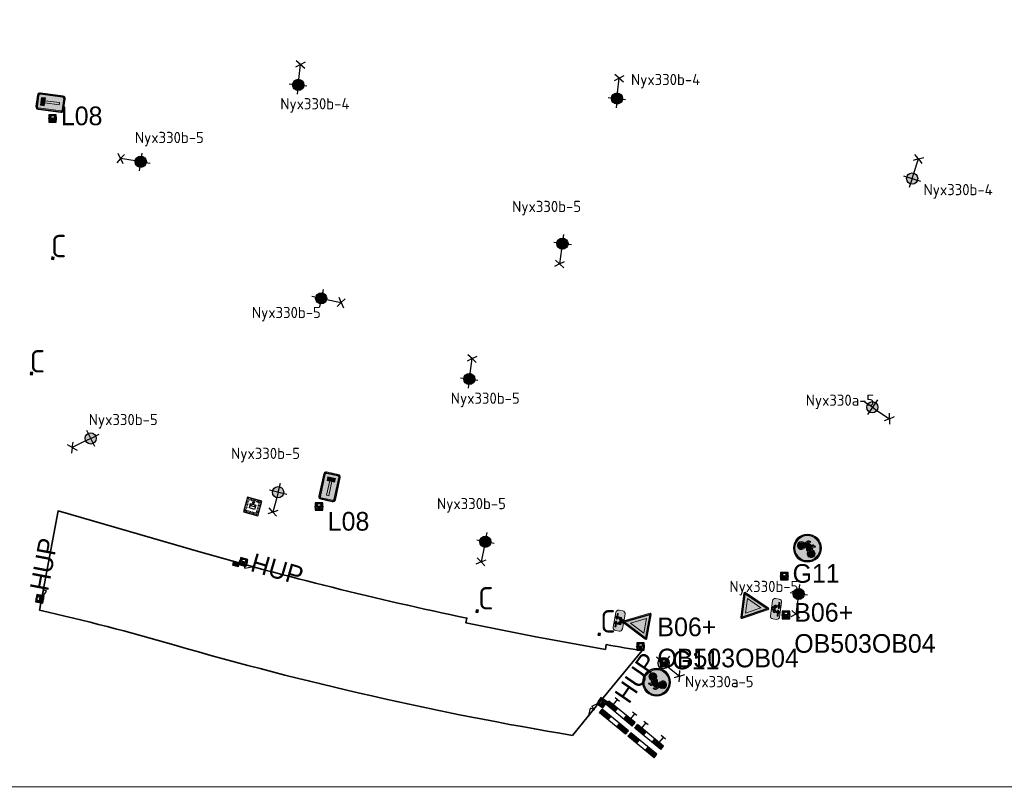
# Model space of a CAD drawing. Header units: metres. Extents: x 167358 to 169466, y 462430 to 462985.
# Tile 2 of 29: x 167509 to 167641, y 462528 to 462631. Entities that reach past the tile are written whole.
import ezdxf
from ezdxf.enums import TextEntityAlignment as Align

# ---------------------------------------------------------------- set-up
doc = ezdxf.new("R2018")
doc.units = ezdxf.units.M
doc.header["$LTSCALE"] = 0.2
doc.linetypes.add('DASHED', pattern=[0.75, 0.5, -0.25])
for name, color, linetype, lineweight in [('N-WE-IE-MEUBILAIR_WEGMEUBILAIR_AFVALBAK-S', 24, 'Continuous', 25), ('N-WE-IE-MEUBILAIR_WEGMEUBILAIR_CONTAINER-S', 162, 'Continuous', 25), ('N-WE-IE-MEUBILAIR_WEGMEUBILAIR_CONTAINER_ONDERGRONDS-S', 24, 'Continuous', 25), ('N-WE-IE-MEUBILAIR_WEGMEUBILAIR_LICHTMAST-S', 24, 'Continuous', 25), ('N-WE-IE-MEUBILAIR_WEGMEUBILAIR_VERKEERSBORD-S', 92, 'Continuous', 25), ('N-WE-IE-TERREINAFSCHEIDING_KUNSTMATIG_STAAFMATHEKWERK-G', 215, 'IE-TERREINAFSCHEIDING-KUNSTMATIG-OPEN', 35), ('N-WE-IE-TERREINAFSCHEIDING_KUNSTMATIG_STAAFMATHEKWERK-t18', 215, 'IE-TERREINAFSCHEIDING-KUNSTMATIG-OPEN', 35), ('N-WE-VW-VERKEERSTEKEN_BORD_B-S', 7, 'Continuous', 25), ('N-WE-VW-VERKEERSTEKEN_BORD_G-S', 7, 'Continuous', 25), ('N-WE-VW-VERKEERSTEKEN_BORD_L-S', 7, 'Continuous', 25), ('N-WE-VW-VERKEERSTEKEN_BORD_ONDERBORD-S', 7, 'Continuous', 25), ('N-XX-IE-TERREINAFSCHEIDING-DOORGANG-S', 215, 'Continuous', 25)]:
    doc.layers.add(name, color=color, linetype=linetype, lineweight=lineweight)
for name, color, linetype in [('TA72_ROOD', 240, 'Continuous'), ('TB72_BORDEN', 7, 'Continuous'), ('X_uitv', 7, 'Continuous')]:
    doc.layers.add(name, color=color, linetype=linetype)
doc.styles.add('NLCS-ISO', font='NLCS-ISO.ttf')
doc.styles.add('ZURICH', font='ZURCHN.TTF')
doc.linetypes.add('IE-TERREINAFSCHEIDING-KUNSTMATIG-OPEN', pattern='A,7,-1.5,[67,NLCS.SHX,S=0.75,R=0,X=0,Y=0],-1.5', length=10)
picture_1 = doc.add_image_def('image1.png', size_in_pixel=(1080, 776))

# ---------------------------------------------------------------- blocks, each defined once
blk = doc.blocks.new('N-SIE-WEG_VERKEERSBORD_PAAL-SO')
h = blk.add_hatch(color=256)
h.dxf.hatch_style = 1
h.paths.add_polyline_path([(-1, 0, 1), (1, 0, 1)])
h.paths.add_polyline_path([(0.8, 0, -1), (-0.8, 0, -1)], flags=16)
h = blk.add_hatch(color=256)
h.dxf.hatch_style = 1
h.paths.add_polyline_path([(0, 1), (-1, 1), (-0.8, 0.6, -0.037994), (-0.7, 0.71), (-0.77, 0.86), (-0.51, 0.86, -0.134934)])
h = blk.add_hatch(color=256)
h.dxf.hatch_style = 1
h.paths.add_polyline_path([(-0.86, 0.72), (-1, 1), (-1, 0, -0.134934), (-0.86, 0.51)])
h = blk.add_hatch(color=256)
h.dxf.hatch_style = 1
h.paths.add_polyline_path([(-0.51, -0.86), (-0.86, -0.86), (-0.86, -0.51, -0.134934), (-1, 0), (-1, -1), (0, -1, -0.134934)])
h = blk.add_hatch(color=256)
h.dxf.hatch_style = 1
h.paths.add_polyline_path([(-0.6, 0.52, 0.050318), (-0.69, 0.39), (-0.11, -0.79, 0.066661), (0.11, -0.79), (0.69, 0.39, 0.050318), (0.6, 0.52), (0, -0.69)])
h = blk.add_hatch(color=256)
h.dxf.hatch_style = 1
h.paths.add_polyline_path([(0.17, 0, 1), (-0.17, 0, 1)])
h = blk.add_hatch(color=256)
h.dxf.hatch_style = 1
h.paths.add_polyline_path([(1, 1), (0, 1, -0.134934), (0.51, 0.86), (0.77, 0.86), (0.7, 0.71, -0.037994), (0.8, 0.6)])
h = blk.add_hatch(color=256)
h.dxf.hatch_style = 1
h.paths.add_polyline_path([(1, 0, -0.134934), (0.86, -0.51), (0.86, -0.86), (0.51, -0.86, -0.134934), (0, -1), (1, -1)])
h = blk.add_hatch(color=256)
h.dxf.hatch_style = 1
h.paths.add_polyline_path([(1, 1), (0.86, 0.72), (0.86, 0.51, -0.134934), (1, 0)])
for points in [[(-1, -1), (1, -1), (1, 1), (-1, 1)], [(-0.86, -0.86), (0.86, -0.86), (0.86, 0.86), (-0.86, 0.86)]]:
    blk.add_lwpolyline(points, close=True)
at = {"flags": 128}
for points in [[(-1, 1), (0, -1), (1, 1)], [(-0.77, 0.86), (0, -0.69), (0.77, 0.86)]]:
    blk.add_lwpolyline(points, close=True, dxfattribs=at)
for radius in [1, 0.796, 0.171]:
    blk.add_circle((0, 0), radius)
at = {"lineweight": 30, "flags": 104}
blk.add_attdef('bordgegevens', text='', height=3, dxfattribs=at).set_placement((2.21, 3.21), align=Align.TOP_LEFT)
at = {"style": 'NLCS-ISO', "flags": 9}
for tag, p in [('PAAL', (2.21, -4.13)), ('LOCATIE', (2.21, -8.3))]:
    blk.add_attdef(tag, p, '', height=3, dxfattribs=at)
blk = doc.blocks.new('N-SIE-WEG_LICHTMAST_1UITHOUDER-SO')
h = blk.add_hatch(color=256)
edge = h.paths.add_edge_path()
edge.add_arc((0, 0), 1.5, 0, 360)
for p, q in [((-5.5, 0), (-6.34, 1.24)), ((-5.5, 0), (-6.34, -1.24)), ((-5.5, 0), (-4.66, 1.24)), ((-1.5, 0), (-5.5, 0)), ((-5.5, 0), (-4.66, -1.24)), ((0, 0), (-1.49, 0)), ((0, -2.42), (0, 2.33)), ((0, 0), (2.52, 0))]:
    blk.add_line(p, q)
blk.add_circle((0, 0), 1.5)
at = {"style": 'ZURICH'}
blk.add_attdef('TYPE', text='', height=3, dxfattribs=at).set_placement((6.91, 5.26), align=Align.BOTTOM_CENTER)
blk = doc.blocks.new('SIE-WEG_CONTAINER_TEGEL')
at = {"flags": 128}
blk.add_lwpolyline([(-0.15, -0.15), (0.15, -0.15), (0.15, 0.15), (-0.15, 0.15)], close=True, dxfattribs=at)
blk.add_solid([(-0.15, 0.15), (-0.15, -0.15), (0.15, 0.15), (0.15, -0.15)])
at = {"style": 'NLCS-ISO'}
blk.add_text('C', height=0.2, dxfattribs=at).set_placement((0, 0), align=Align.MIDDLE_CENTER)
blk.add_attdef('TEGEL', (0.09, 0.26), '', height=3, dxfattribs=at)
blk = doc.blocks.new('N-SVW-VERKEERSTEKEN_BORD_B06-SO')
at = {"true_color": 0xff0000}
h = blk.add_hatch(color=1, dxfattribs=at)
h.dxf.hatch_style = 1
h.paths.add_polyline_path([(-3.53, 3.13), (-0.27, -3.4, 0.284079), (0, -3.56), (0, -3.36, -0.284079), (-0.09, -3.31), (-3.35, 3.22, -0.557537), (-3.26, 3.36), (0, 3.36), (0, 3.56), (-3.26, 3.56, 0.557537)])
at = {"true_color": 0xffffff}
h = blk.add_hatch(color=7, dxfattribs=at)
h.dxf.hatch_style = 1
h.paths.add_polyline_path([(-0.09, -3.31, 0.284079), (0, -3.36), (0, -3.04), (-3.1, 3.16), (0, 3.16), (0, 3.36), (-3.26, 3.36, 0.557537), (-3.35, 3.22)])
at = {"true_color": 0xff0000}
h = blk.add_hatch(color=1, dxfattribs=at)
h.dxf.hatch_style = 1
h.paths.add_polyline_path([(0, -3.04), (0, -1.48), (-1.97, 2.46), (0, 2.46), (0, 3.16), (-3.1, 3.16)], flags=17)
h = blk.add_hatch(color=1, dxfattribs=at)
h.dxf.hatch_style = 1
h.paths.add_polyline_path([(0, 3.36), (3.26, 3.36, -0.557537), (3.35, 3.22), (0.09, -3.31, -0.284079), (0, -3.36), (0, -3.56, 0.284079), (0.27, -3.4), (3.53, 3.13, 0.557537), (3.26, 3.56), (0, 3.56)])
at = {"true_color": 0xffffff}
h = blk.add_hatch(color=7, dxfattribs=at)
h.dxf.hatch_style = 1
h.paths.add_polyline_path([(0, -3.04), (0, -3.36, 0.284079), (0.09, -3.31), (3.35, 3.22, 0.557537), (3.26, 3.36), (0, 3.36), (0, 3.16), (3.1, 3.16)])
at = {"true_color": 0xff0000}
h = blk.add_hatch(color=1, dxfattribs=at)
h.dxf.hatch_style = 1
h.paths.add_polyline_path([(0, -3.04), (3.1, 3.16), (0, 3.16), (0, 2.46), (1.97, 2.46), (0, -1.48)], flags=17)
at = {"true_color": 0xffffff}
h = blk.add_hatch(color=7, dxfattribs=at)
h.dxf.hatch_style = 1
h.paths.add_polyline_path([(0, -1.48), (1.97, 2.46), (-1.97, 2.46)])
at = {"color": 1, "lineweight": 0, "true_color": 0xff0000}
blk.add_lwpolyline([(-3.53, 3.13), (-0.27, -3.4, 0.618034), (0.27, -3.4), (3.53, 3.13, 0.557537), (3.26, 3.56), (-3.26, 3.56, 0.557537)], format="xyb", close=True, dxfattribs=at)
at = {"color": 7, "lineweight": 0, "true_color": 0xffffff}
blk.add_lwpolyline([(-3.35, 3.22), (-0.09, -3.31, 0.618034), (0.09, -3.31), (3.35, 3.22, 0.557537), (3.26, 3.36), (-3.26, 3.36, 0.557537)], format="xyb", close=True, dxfattribs=at)
for points in [[(-3.1, 3.16), (0, -3.04), (3.1, 3.16)], [(-1.97, 2.46), (0, -1.48), (1.97, 2.46)]]:
    blk.add_lwpolyline(points, close=True, dxfattribs=at)
blk = doc.blocks.new('N-SVW-VERKEERSTEKEN_BORD_ONDERBORD_OB503OB02-SO')
at = {"true_color": 0xffffff}
h = blk.add_hatch(color=7, dxfattribs=at)
h.dxf.hatch_style = 1
edge = h.paths.add_edge_path()
edge.add_line((2.75, -0.52), (2.75, 0.52))
edge.add_arc((2.02, 0.52), 0.726, 0, 90)
edge.add_line((2.02, 1.25), (-2.02, 1.25))
edge.add_arc((-2.02, 0.52), 0.726, 90, 180)
edge.add_line((-2.75, 0.52), (-2.75, -0.52))
edge.add_arc((-2.02, -0.52), 0.726, 180, 270)
edge.add_line((-2.02, -1.25), (2.02, -1.25))
edge.add_arc((2.02, -0.52), 0.726, 270, 360)
at = {"true_color": 0x191919}
h = blk.add_hatch(color=250, dxfattribs=at)
h.dxf.hatch_style = 1
h.paths.add_polyline_path([(0.37, 0.87), (0.43, 1.01), (0.52, 1.01), (0.52, 1.09), (0.23, 1.09, 1), (0.23, 1.01), (0.34, 1.01), (0.3, 0.93), (-0.37, 0.93), (-0.32, 1.05, -0.345861), (-0.26, 1.09), (-0.16, 1.09), (-0.16, 1.17), (-0.27, 1.17, 0.334348), (-0.4, 1.07), (-0.54, 0.67, 0.794265), (-0.88, -0.01, 0.4733), (-0.29, 0.11, 0.427471), (-0.47, 0.64), (-0.43, 0.76), (0.03, 0.25), (0.22, 0.25, 0.529348), (0.79, -0.05, 0.476174), (0.91, 0.54, 0.318009), (0.47, 0.66)])
h.paths.add_polyline_path([(-0.39, 0.85), (0.27, 0.85), (0.05, 0.36)], flags=16)
h.paths.add_polyline_path([(-0.5, 0.57, -0.542254), (-0.44, 0.06, -0.632638), (-0.94, 0.29, -0.479903), (-0.57, 0.59), (-0.67, 0.31, 1.053204), (-0.59, 0.28)], flags=16)
h.paths.add_polyline_path([(0.32, 0.77), (0.4, 0.62, 0.234167), (0.22, 0.33), (0.12, 0.33)], flags=16)
h.paths.add_polyline_path([(0.44, 0.55), (0.55, 0.33), (0.3, 0.33, -0.216058)], flags=16)
h.paths.add_polyline_path([(0.3, 0.25), (0.61, 0.25, 0.566151), (0.65, 0.31), (0.51, 0.58, -0.564261), (0.91, 0.25, -0.396488), (0.58, -0.01, -0.350134)], flags=16)
h = blk.add_hatch(color=250, dxfattribs=at)
h.dxf.hatch_style = 1
edge = h.paths.add_edge_path()
edge.add_arc((-0.29, -0.67), 0.0508, -55.4489, 55.3151, ccw=False)
edge.add_line((-0.26, -0.71), (-0.91, -1.17))
edge.add_arc((-0.94, -1.12), 0.0497, 163.0196, 304.618, ccw=False)
edge.add_line((-0.99, -1.11), (-0.91, -0.8))
edge.add_line((-0.91, -0.8), (-1.83, -0.8))
edge.add_line((-1.83, -0.8), (-1.83, -0.55))
edge.add_line((-1.83, -0.55), (-0.91, -0.55))
edge.add_line((-0.91, -0.55), (-0.99, -0.23))
edge.add_arc((-0.94, -0.22), 0.0509, 59.1524, 193.2055, ccw=False)
edge.add_line((-0.91, -0.18), (-0.26, -0.63))
h = blk.add_hatch(color=250, dxfattribs=at)
h.dxf.hatch_style = 1
edge = h.paths.add_edge_path()
edge.add_arc((0.29, -0.67), 0.0508, 484.6849, 595.4489)
edge.add_line((0.26, -0.71), (0.91, -1.17))
edge.add_arc((0.94, -1.12), 0.0497, 235.382, 376.9804)
edge.add_line((0.99, -1.11), (0.91, -0.8))
edge.add_line((0.91, -0.8), (1.83, -0.8))
edge.add_line((1.83, -0.8), (1.83, -0.55))
edge.add_line((1.83, -0.55), (0.91, -0.55))
edge.add_line((0.91, -0.55), (0.99, -0.23))
edge.add_arc((0.94, -0.22), 0.0509, 346.7945, 480.8476)
edge.add_line((0.91, -0.18), (0.26, -0.63))
at = {"color": 250, "lineweight": 0, "true_color": 0x191919}
for points in [[(2.75, -0.52), (2.75, 0.52, 0.414214), (2.02, 1.25), (-2.02, 1.25, 0.414214), (-2.75, 0.52), (-2.75, -0.52, 0.414214), (-2.02, -1.25), (2.02, -1.25, 0.414214)], [(0.37, 0.87), (0.43, 1.01), (0.52, 1.01), (0.52, 1.09), (0.23, 1.09, 1), (0.23, 1.01), (0.34, 1.01), (0.3, 0.93), (-0.37, 0.93), (-0.32, 1.05, -0.345861), (-0.26, 1.09), (-0.16, 1.09), (-0.16, 1.17), (-0.27, 1.17, 0.334348), (-0.4, 1.07), (-0.54, 0.67, 0.794265), (-0.88, -0.01, 0.4733), (-0.29, 0.11, 0.427471), (-0.47, 0.64), (-0.43, 0.76), (0.03, 0.25), (0.22, 0.25, 0.529348), (0.79, -0.05, 0.476174), (0.91, 0.54, 0.318009), (0.47, 0.66)], [(-0.5, 0.57, -0.542254), (-0.44, 0.06, -0.632638), (-0.94, 0.29, -0.479903), (-0.57, 0.59), (-0.67, 0.31, 1.053204), (-0.59, 0.28)], [(0.32, 0.77), (0.12, 0.33), (0.22, 0.33, -0.234167), (0.4, 0.62)], [(0.51, 0.58, -0.564261), (0.91, 0.25, -0.396488), (0.58, -0.01, -0.350134), (0.3, 0.25), (0.61, 0.25, 0.566151), (0.65, 0.31)], [(0.55, 0.33), (0.44, 0.55, 0.216058), (0.3, 0.33)], [(-1.83, -0.55), (-0.91, -0.55), (-0.99, -0.23, -0.662219), (-0.91, -0.18), (-0.26, -0.63, -0.524067), (-0.26, -0.71), (-0.91, -1.17, -0.710653), (-0.99, -1.11), (-0.91, -0.8), (-1.83, -0.8)], [(1.83, -0.55), (0.91, -0.55), (0.99, -0.23, 0.662219), (0.91, -0.18), (0.26, -0.63, 0.524067), (0.26, -0.71), (0.91, -1.17, 0.710653), (0.99, -1.11), (0.91, -0.8), (1.83, -0.8)]]:
    blk.add_lwpolyline(points, format="xyb", close=True, dxfattribs=at)
blk.add_lwpolyline([(0.27, 0.85), (-0.39, 0.85), (0.05, 0.36)], close=True, dxfattribs=at)
blk = doc.blocks.new('N-SVW-VERKEERSTEKEN_BORD_G11-SO')
at = {"true_color": 0x007dc8}
h = blk.add_hatch(color=152, dxfattribs=at)
h.dxf.hatch_style = 1
h.paths.add_polyline_path([(3.35, 0, 1), (-3.35, 0, 1)])
h.paths.add_polyline_path([(0.12, -0.62), (-1.14, 0.77), (-1.25, 0.45, -0.427471), (-0.78, -1.01, -0.4733), (-2.38, -1.32, -0.794265), (-1.45, 0.53), (-1.08, 1.61, -0.334348), (-0.72, 1.88), (-0.4, 1.88), (-0.4, 1.66), (-0.68, 1.66, 0.345861), (-0.85, 1.55), (-0.98, 1.22), (0.85, 1.22), (0.95, 1.44), (0.64, 1.44, -1), (0.64, 1.66), (1.45, 1.66), (1.45, 1.44), (1.19, 1.44), (1.02, 1.05), (1.31, 0.48, -0.318009), (2.5, 0.17, -0.476174), (2.19, -1.44, -0.529348), (0.62, -0.62)], flags=16)
h.paths.add_polyline_path([(0.15, -0.32), (-1.04, 1), (0.75, 1)], flags=0)
h.paths.add_polyline_path([(0.35, -0.39), (0.9, 0.8), (1.11, 0.39, 0.234167), (0.62, -0.39)], flags=0)
h.paths.add_polyline_path([(-1.17, -1.15, -0.632638), (-2.54, -0.5, -0.479903), (-1.53, 0.31), (-1.81, -0.47, 1.053204), (-1.6, -0.54), (-1.33, 0.24, -0.542254)], flags=0)
h.paths.add_polyline_path([(0.85, -0.62), (1.7, -0.62, 0.566151), (1.79, -0.46), (1.41, 0.28, -0.564261), (2.51, -0.63, -0.396488), (1.6, -1.34, -0.350134)], flags=0)
h.paths.add_polyline_path([(0.85, -0.39, -0.216058), (1.22, 0.18), (1.52, -0.39)], flags=0)
h = blk.add_hatch(color=152, dxfattribs=at)
h.dxf.hatch_style = 1
h.paths.add_polyline_path([(3.36, 1.15), (3.55, 1.22, 0.577878), (-2.83, 2.46), (-2.68, 2.33, -0.577878)])
at = {"true_color": 0xffffff}
h = blk.add_hatch(color=7, dxfattribs=at)
h.dxf.hatch_style = 1
h.paths.add_polyline_path([(-2.68, 2.33), (-2.53, 2.19, -0.577878), (3.17, 1.09), (3.36, 1.15, 0.577878)])
at = {"true_color": 0x007dc8}
h = blk.add_hatch(color=152, dxfattribs=at)
h.dxf.hatch_style = 1
h.paths.add_polyline_path([(-2.68, 2.33), (-2.83, 2.46, 0.180494), (-3.75, 0, 0.414214), (0, -3.75), (0, -3.55, -0.414214), (-3.55, 0, -0.180494)])
at = {"true_color": 0xffffff}
h = blk.add_hatch(color=7, dxfattribs=at)
h.dxf.hatch_style = 1
h.paths.add_polyline_path([(-3.35, 0, -0.180494), (-2.53, 2.19), (-2.68, 2.33, 0.180494), (-3.55, 0, 0.414214), (0, -3.55), (0, -3.35, -0.414214)])
h = blk.add_hatch(color=7, dxfattribs=at)
h.dxf.hatch_style = 1
h.paths.add_polyline_path([(1.02, 1.05), (1.19, 1.44), (1.45, 1.44), (1.45, 1.66), (0.64, 1.66, 1), (0.64, 1.44), (0.95, 1.44), (0.85, 1.22), (-0.98, 1.22), (-0.85, 1.55, -0.345861), (-0.68, 1.66), (-0.4, 1.66), (-0.4, 1.88), (-0.72, 1.88, 0.334348), (-1.08, 1.61), (-1.45, 0.53, 0.794265), (-2.38, -1.32, 0.4733), (-0.78, -1.01, 0.427471), (-1.25, 0.45), (-1.14, 0.77), (0.12, -0.62), (0.62, -0.62, 0.529348), (2.19, -1.44, 0.476174), (2.5, 0.17, 0.318009), (1.31, 0.48)])
h.paths.add_polyline_path([(-1.04, 1), (0.75, 1), (0.15, -0.32)], flags=16)
h.paths.add_polyline_path([(-1.33, 0.24, -0.542254), (-1.17, -1.15, -0.632638), (-2.54, -0.5, -0.479903), (-1.53, 0.31), (-1.81, -0.47, 1.053204), (-1.6, -0.54)], flags=16)
h.paths.add_polyline_path([(0.9, 0.8), (1.11, 0.39, 0.234167), (0.62, -0.39), (0.35, -0.39)], flags=16)
h.paths.add_polyline_path([(1.22, 0.18), (1.52, -0.39), (0.85, -0.39, -0.216058)], flags=16)
h.paths.add_polyline_path([(0.85, -0.62), (1.7, -0.62, 0.566151), (1.79, -0.46), (1.41, 0.28, -0.564261), (2.51, -0.63, -0.396488), (1.6, -1.34, -0.350134)], flags=16)
at = {"true_color": 0x007dc8}
h = blk.add_hatch(color=152, dxfattribs=at)
h.dxf.hatch_style = 1
h.paths.add_polyline_path([(-1.33, 0.24), (-1.6, -0.54, -1.053204), (-1.81, -0.47), (-1.53, 0.31, 0.479903), (-2.54, -0.5, 0.632638), (-1.17, -1.15, 0.542254)])
h = blk.add_hatch(color=152, dxfattribs=at)
h.dxf.hatch_style = 1
h.paths.add_polyline_path([(0.75, 1), (-1.04, 1), (0.15, -0.32)])
h = blk.add_hatch(color=152, dxfattribs=at)
h.dxf.hatch_style = 1
h.paths.add_polyline_path([(3.75, 0, 0.083022), (3.55, 1.22), (3.36, 1.15, -0.083022), (3.55, 0, -0.414214), (0, -3.55), (0, -3.75, 0.414214)])
at = {"true_color": 0xffffff}
h = blk.add_hatch(color=7, dxfattribs=at)
h.dxf.hatch_style = 1
h.paths.add_polyline_path([(3.36, 1.15), (3.17, 1.09, -0.083022), (3.35, 0, -0.414214), (0, -3.35), (0, -3.55, 0.414214), (3.55, 0, 0.083022)])
at = {"true_color": 0x007dc8}
h = blk.add_hatch(color=152, dxfattribs=at)
h.dxf.hatch_style = 1
h.paths.add_polyline_path([(1.11, 0.39), (0.9, 0.8), (0.35, -0.39), (0.62, -0.39, -0.234167)])
h = blk.add_hatch(color=152, dxfattribs=at)
h.dxf.hatch_style = 1
h.paths.add_polyline_path([(2.51, -0.63, 0.564261), (1.41, 0.28), (1.79, -0.46, -0.566151), (1.7, -0.62), (0.85, -0.62, 0.350134), (1.6, -1.34, 0.396488)])
h = blk.add_hatch(color=152, dxfattribs=at)
h.dxf.hatch_style = 1
h.paths.add_polyline_path([(1.22, 0.18, 0.216058), (0.85, -0.39), (1.52, -0.39)])
at = {"color": 7, "lineweight": 0, "true_color": 0xffffff}
for points in [[(1.02, 1.05), (1.19, 1.44), (1.45, 1.44), (1.45, 1.66), (0.64, 1.66, 1), (0.64, 1.44), (0.95, 1.44), (0.85, 1.22), (-0.98, 1.22), (-0.85, 1.55, -0.345861), (-0.68, 1.66), (-0.4, 1.66), (-0.4, 1.88), (-0.72, 1.88, 0.334348), (-1.08, 1.61), (-1.45, 0.53, 0.794265), (-2.38, -1.32, 0.4733), (-0.78, -1.01, 0.427471), (-1.25, 0.45), (-1.14, 0.77), (0.12, -0.62), (0.62, -0.62, 0.529348), (2.19, -1.44, 0.476174), (2.5, 0.17, 0.318009), (1.31, 0.48)], [(-1.33, 0.24, -0.542254), (-1.17, -1.15, -0.632638), (-2.54, -0.5, -0.479903), (-1.53, 0.31), (-1.81, -0.47, 1.053204), (-1.6, -0.54)], [(0.9, 0.8), (0.35, -0.39), (0.62, -0.39, -0.234167), (1.11, 0.39)], [(1.41, 0.28, -0.564261), (2.51, -0.63, -0.396488), (1.6, -1.34, -0.350134), (0.85, -0.62), (1.7, -0.62, 0.566151), (1.79, -0.46)], [(1.52, -0.39), (1.22, 0.18, 0.216058), (0.85, -0.39)]]:
    blk.add_lwpolyline(points, format="xyb", close=True, dxfattribs=at)
blk.add_lwpolyline([(0.75, 1), (-1.04, 1), (0.15, -0.32)], close=True, dxfattribs=at)
at = {"color": 152, "lineweight": 0, "true_color": 0x007dc8}
blk.add_circle((0, 0), 3.75, dxfattribs=at)
at = {"color": 7, "lineweight": 0, "true_color": 0xffffff}
for radius in [3.55, 3.35]:
    blk.add_circle((0, 0), radius, dxfattribs=at)
blk = doc.blocks.new('SIE-WEG-DOORGANG-SO')
at = {"layer": 'N-XX-IE-TERREINAFSCHEIDING-DOORGANG-S', "flags": 128}
for points in [[(-2, 0), (2, 0)], [(1, 0.09), (1, -0.09)], [(-0.67, -0.78), (0.83, -0.08)]]:
    blk.add_lwpolyline(points, dxfattribs=at)
for points in [[(-1, 0.09), (-0.83, 0.09), (-0.83, -0.09), (-1, -0.09)], [(0.83, 0.09), (1, 0.09), (1, -0.09), (0.83, -0.09)]]:
    blk.add_lwpolyline(points, close=True, dxfattribs=at)
at = {"layer": 'N-XX-IE-TERREINAFSCHEIDING-DOORGANG-S'}
blk.add_arc((-0.03, -0.28), 0.817, 166.6672, 218.1816, dxfattribs=at)
blk = doc.blocks.new('SIE-WEG_AFVALBAK_TYPE_02')
at = {"linetype": 'Continuous'}
for p, q in [((0.4, -0.09), (-0.4, -0.09)), ((-0.34, -0.2), (-0.4, -0.09)), ((-0.34, -0.25), (-0.4, -0.44)), ((0.4, -0.44), (-0.4, -0.44)), ((0.34, -0.2), (-0.34, -0.2)), ((-0.34, -0.25), (-0.34, -0.2)), ((0.34, -0.25), (-0.34, -0.25)), ((-0.3, -0.3), (-0.33, -0.4)), ((0.33, -0.4), (-0.33, -0.4)), ((0.3, -0.3), (-0.3, -0.3)), ((0.3, -0.3), (0.33, -0.4)), ((0.34, -0.2), (0.4, -0.09)), ((0.34, -0.25), (0.34, -0.2)), ((0.34, -0.25), (0.4, -0.44))]:
    blk.add_line(p, q, dxfattribs=at)
for p, q in [((-0.4, -0.09), (-0.4, -0.44)), ((0.4, -0.09), (0.4, -0.44))]:
    blk.add_line(p, q)
blk.add_circle((0, 0), 0.0908, dxfattribs=at)
blk = doc.blocks.new('CONTAINER_ONDERGRONDSE_5000L')
at = {"ltscale": 0.2}
blk.add_lwpolyline([(0, 2), (0, 0), (2, 0), (2, 2)], close=True, dxfattribs=at)
at = {"color": 8, "linetype": 'DASHED', "ltscale": 0.2}
for points in [[(0.14, 1.86), (0.14, 0.14), (1.86, 0.14), (1.86, 1.86)], [(0.27, 1.72), (0.27, 0.27), (1.72, 0.27), (1.72, 1.72)]]:
    blk.add_lwpolyline(points, close=True, dxfattribs=at)
blk.add_lwpolyline([(0.65, 0.7), (0.65, 1.3), (1.35, 1.3), (1.35, 0.7)], close=True)
for points in [[(0.75, 0.7), (0.75, 1), (1.25, 1), (1.25, 0.7)], [(1, 0.7), (1.12, 0.38), (0.88, 0.38), (1, 0.7)], [(1, 0), (1, 0.7)]]:
    blk.add_lwpolyline(points)
blk = doc.blocks.new('bm14')
at = {"layer": 'TA72_ROOD'}
for p, q in [((0.185, 0.723), (0.185, 0.572)), ((0.563, 0.723), (0.563, 0.572)), ((0.185, 0.367), (0.185, 0.216)), ((0.563, 0.367), (0.563, 0.216))]:
    blk.add_line(p, q, dxfattribs=at)
for points in [[(-0.192, 0.723), (0.185, 0.723), (-0.192, 0.572), (0.185, 0.572)], [(0.563, 0.723), (0.941, 0.723), (0.563, 0.572), (0.941, 0.572)], [(-0.192, 0.367), (0.185, 0.367), (-0.192, 0.216), (0.185, 0.216)], [(0.563, 0.367), (0.941, 0.367), (0.563, 0.216), (0.941, 0.216)]]:
    blk.add_solid(points, dxfattribs=at)
at = {"layer": 'TB72_BORDEN'}
for p, q in [((-0.192, 0.723), (0.941, 0.723)), ((-0.192, 0.723), (-0.192, 0.572)), ((0.941, 0.723), (0.941, 0.572)), ((-0.192, 0.572), (0.941, 0.572)), ((-0.192, 0.367), (0.941, 0.367)), ((-0.192, 0.367), (-0.192, 0.216)), ((0.941, 0.367), (0.941, 0.216)), ((-0.192, 0.216), (0.941, 0.216)), ((-0.093, 0), (0.093, 0)), ((-0.004, 0.216), (-0.004, 0)), ((0.752, 0.216), (0.752, 0)), ((0.663, 0), (0.848, 0))]:
    blk.add_line(p, q, dxfattribs=at)
blk = doc.blocks.new('N-SVW-VERKEERSTEKEN_BORD_L08-SO')
at = {"true_color": 0x007dc8}
h = blk.add_hatch(color=152, dxfattribs=at)
h.dxf.hatch_style = 1
h.paths.add_polyline_path([(-2.25, 3.05), (-2.25, -3.05, 0.414214), (-1.55, -3.75), (0, -3.75), (0, -3.55), (-1.55, -3.55, -0.414214), (-2.05, -3.05), (-2.05, 3.05, -0.414214), (-1.55, 3.55), (0, 3.55), (0, 3.75), (-1.55, 3.75, 0.414214)])
at = {"true_color": 0xffffff}
h = blk.add_hatch(color=7, dxfattribs=at)
h.dxf.hatch_style = 1
h.paths.add_polyline_path([(-1.55, -3.35, -0.414214), (-1.85, -3.05), (-1.85, 3.05, -0.414214), (-1.55, 3.35), (0, 3.35), (0, 3.55), (-1.55, 3.55, 0.414214), (-2.05, 3.05), (-2.05, -3.05, 0.414214), (-1.55, -3.55), (0, -3.55), (0, -3.35)])
at = {"true_color": 0x007dc8}
h = blk.add_hatch(color=152, dxfattribs=at)
h.dxf.hatch_style = 1
h.paths.add_polyline_path([(0, 3.35), (-1.55, 3.35, 0.414214), (-1.85, 3.05), (-1.85, -3.05, 0.414214), (-1.55, -3.35), (0, -3.35), (0, -2.35), (-0.3, -2.35), (-0.3, 1.55), (-1.05, 1.55), (-1.05, 2.55), (0, 2.55)])
h = blk.add_hatch(color=152, dxfattribs=at)
h.dxf.hatch_style = 1
h.paths.add_polyline_path([(1.55, 3.75), (0, 3.75), (0, 3.55), (1.55, 3.55, -0.414214), (2.05, 3.05), (2.05, -3.05, -0.414214), (1.55, -3.55), (0, -3.55), (0, -3.75), (1.55, -3.75, 0.414214), (2.25, -3.05), (2.25, 3.05, 0.414214)])
at = {"true_color": 0xffffff}
h = blk.add_hatch(color=7, dxfattribs=at)
h.dxf.hatch_style = 1
h.paths.add_polyline_path([(0, -3.35), (0, -3.55), (1.55, -3.55, 0.414214), (2.05, -3.05), (2.05, 3.05, 0.414214), (1.55, 3.55), (0, 3.55), (0, 3.35), (1.55, 3.35, -0.414214), (1.85, 3.05), (1.85, -3.05, -0.414214), (1.55, -3.35)])
at = {"true_color": 0x007dc8}
h = blk.add_hatch(color=152, dxfattribs=at)
h.dxf.hatch_style = 1
h.paths.add_polyline_path([(1.85, 3.05, 0.414214), (1.55, 3.35), (0, 3.35), (0, 2.55), (1.05, 2.55), (1.05, 1.55), (0.3, 1.55), (0.3, -2.35), (0, -2.35), (0, -3.35), (1.55, -3.35, 0.414214), (1.85, -3.05)])
at = {"true_color": 0xffffff}
h = blk.add_hatch(color=7, dxfattribs=at)
h.dxf.hatch_style = 1
h.paths.add_polyline_path([(0, 2.55), (-1.05, 2.55), (-1.05, 1.55), (0, 1.55), (0, 1.65), (-0.95, 1.65), (-0.95, 2.45), (0, 2.45)])
at = {"true_color": 0xff0000}
h = blk.add_hatch(color=1, dxfattribs=at)
h.dxf.hatch_style = 1
h.paths.add_polyline_path([(-0.95, 1.65), (0.95, 1.65), (0.95, 2.45), (-0.95, 2.45)])
at = {"true_color": 0xffffff}
h = blk.add_hatch(color=7, dxfattribs=at)
h.dxf.hatch_style = 1
h.paths.add_polyline_path([(0.3, 1.55), (0.3, -2.35), (-0.3, -2.35), (-0.3, 1.55)])
h = blk.add_hatch(color=7, dxfattribs=at)
h.dxf.hatch_style = 1
h.paths.add_polyline_path([(1.05, 2.55), (0, 2.55), (0, 2.45), (0.95, 2.45), (0.95, 1.65), (0, 1.65), (0, 1.55), (1.05, 1.55)])
at = {"color": 152, "lineweight": 0, "true_color": 0x007dc8}
blk.add_lwpolyline([(-1.55, -3.75), (1.55, -3.75, 0.414214), (2.25, -3.05), (2.25, 3.05, 0.414214), (1.55, 3.75), (-1.55, 3.75, 0.414214), (-2.25, 3.05), (-2.25, -3.05, 0.414214)], format="xyb", close=True, dxfattribs=at)
at = {"color": 7, "lineweight": 0, "true_color": 0xffffff}
for points in [[(-1.55, -3.55), (1.55, -3.55, 0.414214), (2.05, -3.05), (2.05, 3.05, 0.414214), (1.55, 3.55), (-1.55, 3.55, 0.414214), (-2.05, 3.05), (-2.05, -3.05, 0.414214)], [(-1.55, -3.35), (1.55, -3.35, 0.414214), (1.85, -3.05), (1.85, 3.05, 0.414214), (1.55, 3.35), (-1.55, 3.35, 0.414214), (-1.85, 3.05), (-1.85, -3.05, 0.414214)]]:
    blk.add_lwpolyline(points, format="xyb", close=True, dxfattribs=at)
for points in [[(-1.05, 1.55), (1.05, 1.55), (1.05, 2.55), (-1.05, 2.55)], [(-0.95, 1.65), (0.95, 1.65), (0.95, 2.45), (-0.95, 2.45)], [(0.3, 1.55), (0.3, -2.35), (-0.3, -2.35), (-0.3, 1.55)]]:
    blk.add_lwpolyline(points, close=True, dxfattribs=at)

msp = doc.modelspace()

# ---------------------------------------------------------------- linework, layer by layer
at = {"layer": 'N-WE-IE-TERREINAFSCHEIDING_KUNSTMATIG_STAAFMATHEKWERK-G', "flags": 128}
msp.add_lwpolyline([(167586.44, 462539.25), (167592.27, 462546.35, -0.002419), (167587.46, 462547.15), (167587.35, 462546.51), (167577.82, 462548.24), (167568.65, 462550.06), (167568.78, 462550.7, -0.018397), (167532.8, 462559.63), (167513.95, 462565.06), (167511.48, 462551.75, -0.015189), (167529.49, 462547.12, 0.029321), (167582.94, 462534.99), (167585.04, 462537.55)], format="xyb", dxfattribs=at)

# ---------------------------------------------------------------- block references
at = {"layer": 'N-WE-IE-MEUBILAIR_WEGMEUBILAIR_AFVALBAK-S', "ltscale": 0.1, "rotation": 344.6482313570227}
msp.add_blockref('SIE-WEG_AFVALBAK_TYPE_02', (167537.83, 462558.12), dxfattribs=at)
at = {"layer": 'N-WE-IE-MEUBILAIR_WEGMEUBILAIR_CONTAINER-S'}
ref = msp.add_blockref('SIE-WEG_CONTAINER_TEGEL', (167513.26, 462598.92), dxfattribs=dict(at, rotation=79.50017274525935))
ref.add_attrib('TEGEL', 'C', (167513.02, 462599.06), dxfattribs={"layer": '0', "height": 3, "style": 'NLCS-ISO'})
ref = msp.add_blockref('SIE-WEG_CONTAINER_TEGEL', (167513.26, 462598.92), dxfattribs=dict(at, rotation=79.50017274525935))
ref.add_attrib('TEGEL', 'C', (167513.02, 462599.06), dxfattribs={"layer": '0', "height": 3, "style": 'NLCS-ISO'})
ref = msp.add_blockref('SIE-WEG_CONTAINER_TEGEL', (167510.39, 462583.48), dxfattribs=dict(at, rotation=79.50017274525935))
ref.add_attrib('TEGEL', 'C', (167510.16, 462583.62), dxfattribs={"layer": '0', "height": 3, "style": 'NLCS-ISO'})
ref = msp.add_blockref('SIE-WEG_CONTAINER_TEGEL', (167510.39, 462583.48), dxfattribs=dict(at, rotation=79.50017274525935))
ref.add_attrib('TEGEL', 'C', (167510.16, 462583.62), dxfattribs={"layer": '0', "height": 3, "style": 'NLCS-ISO'})
ref = msp.add_blockref('SIE-WEG_CONTAINER_TEGEL', (167570.15, 462551.64), dxfattribs=dict(at, rotation=348.3992739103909))
ref.add_attrib('TEGEL', 'C', (167570.29, 462551.87), dxfattribs={"layer": '0', "height": 3, "style": 'NLCS-ISO'})
ref = msp.add_blockref('SIE-WEG_CONTAINER_TEGEL', (167570.15, 462551.64), dxfattribs=dict(at, rotation=348.3992739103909))
ref.add_attrib('TEGEL', 'C', (167570.29, 462551.87), dxfattribs={"layer": '0', "height": 3, "style": 'NLCS-ISO'})
ref = msp.add_blockref('SIE-WEG_CONTAINER_TEGEL', (167586.53, 462548.53), dxfattribs=dict(at, rotation=350.1927616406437))
ref.add_attrib('TEGEL', 'C', (167586.67, 462548.77), dxfattribs={"layer": '0', "height": 3, "style": 'NLCS-ISO'})
ref = msp.add_blockref('SIE-WEG_CONTAINER_TEGEL', (167586.53, 462548.53), dxfattribs=dict(at, rotation=350.1927616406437))
ref.add_attrib('TEGEL', 'C', (167586.67, 462548.77), dxfattribs={"layer": '0', "height": 3, "style": 'NLCS-ISO'})
at = {"layer": 'N-WE-IE-MEUBILAIR_WEGMEUBILAIR_CONTAINER_ONDERGRONDS-S', "rotation": 164.5826323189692}
msp.add_blockref('CONTAINER_ONDERGRONDSE_5000L', (167541.27, 462566.36), dxfattribs=at)
at = {"layer": 'N-WE-IE-MEUBILAIR_WEGMEUBILAIR_LICHTMAST-S'}
ref = msp.add_blockref('N-SIE-WEG_LICHTMAST_1UITHOUDER-SO', (167546.16, 462622.15), dxfattribs=dict(at, xscale=0.5, yscale=0.5, zscale=0.5, rotation=263.6876228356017))
ref.add_attrib('TYPE', 'Nyx330b-4', dxfattribs={"layer": '0', "height": 1.5, "style": 'NLCS-ISO'}).set_placement((167548.39, 462618.43), align=Align.BOTTOM_CENTER)
ref = msp.add_blockref('N-SIE-WEG_LICHTMAST_1UITHOUDER-SO', (167588.91, 462620.33), dxfattribs=dict(at, xscale=0.5, yscale=0.5, zscale=0.5, rotation=264.0376181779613))
ref.add_attrib('TYPE', 'Nyx330b-4', dxfattribs={"layer": '0', "height": 1.5, "style": 'NLCS-ISO'}).set_placement((167595.42, 462621.68), align=Align.BOTTOM_CENTER)
ref = msp.add_blockref('N-SIE-WEG_LICHTMAST_1UITHOUDER-SO', (167525.05, 462611.85), dxfattribs=dict(at, xscale=0.5, yscale=0.5, zscale=0.5, rotation=351.0107533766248))
ref.add_attrib('TYPE', 'Nyx330b-5', dxfattribs={"layer": '0', "height": 1.5, "style": 'NLCS-ISO'}).set_placement((167528.88, 462613.91), align=Align.BOTTOM_CENTER)
ref = msp.add_blockref('N-SIE-WEG_LICHTMAST_1UITHOUDER-SO', (167628.49, 462609.61), dxfattribs=dict(at, xscale=0.5, yscale=0.5, zscale=0.5, rotation=252.3365407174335))
ref.add_attrib('TYPE', 'Nyx330b-4', dxfattribs={"layer": '0', "height": 1.5, "style": 'NLCS-ISO'}).set_placement((167634.65, 462606.92), align=Align.BOTTOM_CENTER)
ref = msp.add_blockref('N-SIE-WEG_LICHTMAST_1UITHOUDER-SO', (167581.59, 462600.88), dxfattribs=dict(at, xscale=0.5, yscale=0.5, zscale=0.5, rotation=82.04835230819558))
ref.add_attrib('TYPE', 'Nyx330b-5', dxfattribs={"layer": '0', "height": 1.5, "style": 'NLCS-ISO'}).set_placement((167579.47, 462604.67), align=Align.BOTTOM_CENTER)
ref = msp.add_blockref('N-SIE-WEG_LICHTMAST_1UITHOUDER-SO', (167549.24, 462593.55), dxfattribs=dict(at, xscale=0.5, yscale=0.5, zscale=0.5, rotation=168.0553189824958))
ref.add_attrib('TYPE', 'Nyx330b-5', dxfattribs={"layer": '0', "height": 1.5, "style": 'NLCS-ISO'}).set_placement((167544.57, 462590.46), align=Align.BOTTOM_CENTER)
ref = msp.add_blockref('N-SIE-WEG_LICHTMAST_1UITHOUDER-SO', (167569.1, 462582.75), dxfattribs=dict(at, xscale=0.5, yscale=0.5, zscale=0.5, rotation=262.2343782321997))
ref.add_attrib('TYPE', 'Nyx330b-5', dxfattribs={"layer": '0', "height": 1.5, "style": 'NLCS-ISO'}).set_placement((167571.24, 462578.97), align=Align.BOTTOM_CENTER)
ref = msp.add_blockref('N-SIE-WEG_LICHTMAST_1UITHOUDER-SO', (167623.15, 462578.96), dxfattribs=dict(at, xscale=0.5, yscale=0.5, zscale=0.5, rotation=146.1196068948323))
ref.add_attrib('TYPE', 'Nyx330a-5', dxfattribs={"layer": '0', "height": 1.5, "style": 'NLCS-ISO'}).set_placement((167618.81, 462578.71), align=Align.BOTTOM_CENTER)
ref = msp.add_blockref('N-SIE-WEG_LICHTMAST_1UITHOUDER-SO', (167518.33, 462574.78), dxfattribs=dict(at, xscale=0.5, yscale=0.5, zscale=0.5, rotation=26.29662213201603))
ref.add_attrib('TYPE', 'Nyx330b-5', dxfattribs={"layer": '0', "height": 1.5, "style": 'NLCS-ISO'}).set_placement((167522.69, 462576.11), align=Align.BOTTOM_CENTER)
ref = msp.add_blockref('N-SIE-WEG_LICHTMAST_1UITHOUDER-SO', (167543.46, 462567.58), dxfattribs=dict(at, xscale=0.5, yscale=0.5, zscale=0.5, rotation=75.5132661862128))
ref.add_attrib('TYPE', 'Nyx330b-5', dxfattribs={"layer": '0', "height": 1.5, "style": 'NLCS-ISO'}).set_placement((167541.78, 462571.58), align=Align.BOTTOM_CENTER)
ref = msp.add_blockref('N-SIE-WEG_LICHTMAST_1UITHOUDER-SO', (167571.25, 462560.93), dxfattribs=dict(at, xscale=0.5, yscale=0.5, zscale=0.5, rotation=78.14971213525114))
ref.add_attrib('TYPE', 'Nyx330b-5', dxfattribs={"layer": '0', "height": 1.5, "style": 'NLCS-ISO'}).set_placement((167569.39, 462564.85), align=Align.BOTTOM_CENTER)
ref = msp.add_blockref('N-SIE-WEG_LICHTMAST_1UITHOUDER-SO', (167613.27, 462553.94), dxfattribs=dict(at, xscale=0.5, yscale=0.5, zscale=0.5, rotation=82.09056949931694))
ref.add_attrib('TYPE', 'Nyx330b-5', dxfattribs={"layer": '0', "height": 1.5, "style": 'NLCS-ISO'}).set_placement((167608.61, 462553.75), align=Align.BOTTOM_CENTER)
ref = msp.add_blockref('N-SIE-WEG_LICHTMAST_1UITHOUDER-SO', (167595.16, 462544.67), dxfattribs=dict(at, xscale=0.5, yscale=0.5, zscale=0.5, rotation=140.5911913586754))
ref.add_attrib('TYPE', 'Nyx330a-5', dxfattribs={"layer": '0', "height": 1.5, "style": 'NLCS-ISO'}).set_placement((167602.62, 462540.99), align=Align.BOTTOM_CENTER)
at = {"layer": 'N-WE-IE-MEUBILAIR_WEGMEUBILAIR_VERKEERSBORD-S', "ltscale": 0.2}
ref = msp.add_blockref('N-SIE-WEG_VERKEERSBORD_PAAL-SO', (167513.22, 462617.65), dxfattribs=dict(at, xscale=0.5, yscale=0.5, zscale=0.5))
lines = msp.add_mtext('L08', dxfattribs={"layer": '0', "insert": (167514.33, 462619.25), "char_height": 2.5, "attachment_point": 1})
ref.add_attrib('bordgegevens', '', (167514.33, 462619.25), dxfattribs={"flags": 104}).embed_mtext(lines)
ref = msp.add_blockref('N-SIE-WEG_VERKEERSBORD_PAAL-SO', (167548.95, 462565.65), dxfattribs=dict(at, xscale=0.5, yscale=0.5, zscale=0.5))
lines = msp.add_mtext('L08', dxfattribs={"layer": '0', "insert": (167550.12, 462564.93), "char_height": 2.5, "attachment_point": 1})
ref.add_attrib('bordgegevens', '', (167550.12, 462564.93), dxfattribs={"flags": 104}).embed_mtext(lines)
at = {"layer": 'N-WE-IE-MEUBILAIR_WEGMEUBILAIR_VERKEERSBORD-S'}
ref = msp.add_blockref('N-SIE-WEG_VERKEERSBORD_PAAL-SO', (167511.52, 462553.29), dxfattribs=dict(at, xscale=0.5, yscale=0.5, zscale=0.5, rotation=79.30867647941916))
lines = msp.add_mtext('HUP', dxfattribs={"layer": '0', "insert": (167510.15, 462554.67), "char_height": 2.5, "attachment_point": 1, "rotation": 79.3087})
ref.add_attrib('bordgegevens', '', (167510.15, 462554.67), dxfattribs={"flags": 26}).embed_mtext(lines)
ref = msp.add_blockref('N-SIE-WEG_VERKEERSBORD_PAAL-SO', (167538.8, 462558.22), dxfattribs=dict(at, xscale=0.5, yscale=0.5, zscale=0.5, rotation=343.6969564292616))
lines = msp.add_mtext('HUP', dxfattribs={"layer": '0', "insert": (167540.31, 462559.45), "char_height": 2.5, "attachment_point": 1, "rotation": 343.697})
ref.add_attrib('bordgegevens', '', (167540.31, 462559.45), dxfattribs={"flags": 10}).embed_mtext(lines)
ref = msp.add_blockref('N-SIE-WEG_VERKEERSBORD_PAAL-SO', (167611.34, 462556.33), dxfattribs=dict(at, xscale=0.5, yscale=0.5, zscale=0.5))
lines = msp.add_mtext('G11', dxfattribs={"layer": '0', "insert": (167612.45, 462557.94), "char_height": 2.5, "attachment_point": 1})
ref.add_attrib('bordgegevens', '', (167612.45, 462557.94), dxfattribs={"flags": 104}).embed_mtext(lines)
ref = msp.add_blockref('N-SIE-WEG_VERKEERSBORD_PAAL-SO', (167611.57, 462551.13), dxfattribs=dict(at, xscale=0.5, yscale=0.5, zscale=0.5))
lines = msp.add_mtext('B06+\\POB503OB04', dxfattribs={"layer": '0', "insert": (167612.68, 462552.73), "char_height": 2.5, "attachment_point": 1})
ref.add_attrib('bordgegevens', '', (167612.68, 462552.73), dxfattribs={"flags": 104}).embed_mtext(lines)
ref = msp.add_blockref('N-SIE-WEG_VERKEERSBORD_PAAL-SO', (167592.07, 462546.89), dxfattribs=dict(at, xscale=0.5, yscale=0.5, zscale=0.5))
lines = msp.add_mtext('B06+\\POB503OB04', dxfattribs={"layer": '0', "insert": (167594.33, 462550.78), "char_height": 2.5, "attachment_point": 1})
ref.add_attrib('bordgegevens', '', (167594.33, 462550.78), dxfattribs={"flags": 104}).embed_mtext(lines)
ref = msp.add_blockref('N-SIE-WEG_VERKEERSBORD_PAAL-SO', (167586.88, 462539.37), dxfattribs=dict(at, xscale=0.5, yscale=0.5, zscale=0.5, rotation=55.66264634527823))
lines = msp.add_mtext('HUP', dxfattribs={"layer": '0', "insert": (167588.43, 462540.5), "char_height": 2.5, "attachment_point": 1, "rotation": 55.6626})
ref.add_attrib('bordgegevens', '', (167588.43, 462540.5), dxfattribs={"flags": 34}).embed_mtext(lines)
ref = msp.add_blockref('N-SIE-WEG_VERKEERSBORD_PAAL-SO', (167595.22, 462544.74), dxfattribs=dict(at, xscale=0.5, yscale=0.5, zscale=0.5))
lines = msp.add_mtext('G11', dxfattribs={"layer": '0', "insert": (167596.32, 462546.34), "char_height": 2.5, "attachment_point": 1})
ref.add_attrib('bordgegevens', '', (167596.32, 462546.34), dxfattribs={"flags": 104}).embed_mtext(lines)
at = {"layer": 'N-WE-IE-TERREINAFSCHEIDING_KUNSTMATIG_STAAFMATHEKWERK-t18', "xscale": 4, "yscale": 4, "zscale": 2, "rotation": 140.5911913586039}
for p in [(167591.29, 462537.87), (167595.12, 462534.72)]:
    msp.add_blockref('bm14', p, dxfattribs=at)
at = {"layer": 'N-WE-VW-VERKEERSTEKEN_BORD_B-S', "ltscale": 0.2, "xscale": 0.5, "yscale": 0.5, "zscale": 0.5}
for p, rotation in [((167607.48, 462552.19), 82.56326073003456), ((167591.46, 462549.89), 259.7011777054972)]:
    msp.add_blockref('N-SVW-VERKEERSTEKEN_BORD_B06-SO', p, dxfattribs=dict(at, rotation=rotation))
at = {"layer": 'N-WE-VW-VERKEERSTEKEN_BORD_G-S', "ltscale": 0.2, "xscale": 0.5, "yscale": 0.5, "zscale": 0.5}
for p, rotation in [((167614.45, 462560.08), 320.7055112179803), ((167594.21, 462542.12), 140.7055112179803)]:
    msp.add_blockref('N-SVW-VERKEERSTEKEN_BORD_G11-SO', p, dxfattribs=dict(at, rotation=rotation))
at = {"layer": 'N-WE-VW-VERKEERSTEKEN_BORD_L-S', "xscale": 0.5, "yscale": 0.5, "zscale": 0.5}
for p, rotation in [((167512.95, 462619.78), 82.48800942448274), ((167550.37, 462568.29), 347.6541906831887)]:
    msp.add_blockref('N-SVW-VERKEERSTEKEN_BORD_L08-SO', p, dxfattribs=dict(at, rotation=rotation))
at = {"layer": 'N-WE-VW-VERKEERSTEKEN_BORD_ONDERBORD-S', "ltscale": 0.2, "xscale": 0.5, "yscale": 0.5, "zscale": 0.5}
for p, rotation in [((167610.23, 462551.93), 82.56326073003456), ((167589.19, 462550.36), 259.7011777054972)]:
    msp.add_blockref('N-SVW-VERKEERSTEKEN_BORD_ONDERBORD_OB503OB02-SO', p, dxfattribs=dict(at, rotation=rotation))
at = {"layer": 'N-XX-IE-TERREINAFSCHEIDING-DOORGANG-S'}
for p, xscale, yscale, zscale, rotation in [((167539.5, 462557.76), 0.5999931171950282, 0.5999931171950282, 0.5999931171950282, 344.8289421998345), ((167511.91, 462554.05), -0.5321099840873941, 0.5321099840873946, 0.5321099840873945, 79.81086010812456), ((167586.18, 462538.93), -0.5999931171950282, 0.5999931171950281, 0.5999931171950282, 230.5911913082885), ((167585.42, 462538.01), 0.5999931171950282, 0.5999931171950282, 0.5999931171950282, 230.5911913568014)]:
    msp.add_blockref('SIE-WEG-DOORGANG-SO', p, dxfattribs=dict(at, xscale=xscale, yscale=yscale, zscale=zscale, rotation=rotation))

# ---------------------------------------------------------------- pictures from other files: only their frames are drawn
at = {"layer": 'X_uitv'}
image = msp.add_image(picture_1, insert=(167358.17, 462528.04), size_in_units=(577.77, 415.14), rotation=0.00819, dxfattribs=at)
image.dxf.flags = 7

doc.saveas('drawing.dxf')
